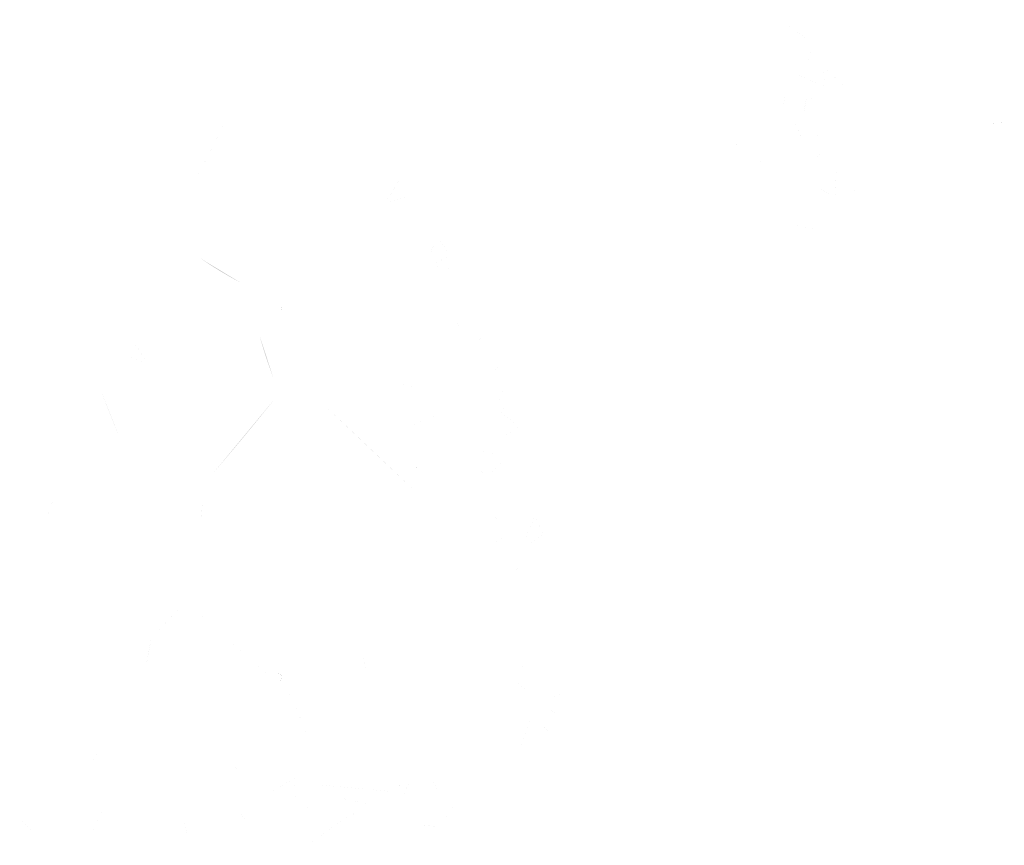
# Model space of a CAD drawing. Header units: inches. Extents: x -5.1 to 19.6, y 0 to 17.7.
# Tile 19 of 25: x 18.738 to 18.934, y 16.908 to 17.072. Entities that reach past the tile are written whole.
import ezdxf

# ---------------------------------------------------------------- set-up
doc = ezdxf.new("R2010")
doc.units = ezdxf.units.IN
doc.header["$MEASUREMENT"] = 0
doc.layers.add('PDF_Solid Fills', color=7, linetype='CONTINUOUS')

msp = doc.modelspace()

# ---------------------------------------------------------------- hatches: boundary and pattern name
at = {"layer": 'PDF_Solid Fills', "true_color": 0xffffff, "transparency": 33554559}
h = msp.add_hatch(color=7, dxfattribs=at)
h.paths.add_polyline_path([(18.89506, 17.06298, 0.001385), (18.89616, 17.06783)], flags=0)
h.paths.add_polyline_path([(18.89616, 17.06783, 0.001656), (18.8907, 17.07171)], flags=0)
h.paths.add_polyline_path([(18.8907, 17.07171, 0.009568), (18.89104, 17.07242)], flags=0)
h = msp.add_hatch(color=7, dxfattribs=at)
h.paths.add_polyline_path([(18.89809, 17.06341, 0.000726), (18.89895, 17.05891)], flags=0)
h.paths.add_polyline_path([(18.9028, 17.05891, 0.001178), (18.89809, 17.06341)], flags=0)
h = msp.add_hatch(color=7, dxfattribs=at)
h.paths.add_polyline_path([(18.89779, 17.05585, 0.001439), (18.89501, 17.05712)], flags=0)
h.paths.add_polyline_path([(18.89435, 17.05327, 0.005452), (18.89501, 17.05712)], flags=0)
h.paths.add_polyline_path([(18.89216, 17.06193, 0.001457), (18.89906, 17.059)], flags=0)
h = msp.add_hatch(color=7, dxfattribs=at)
h.paths.add_polyline_path([(18.8985, 17.04635, 0.001501), (18.89546, 17.04383)], flags=0)
h.paths.add_polyline_path([(18.89546, 17.04383, 0.000404), (18.90317, 17.0446)], flags=0)
h.paths.add_polyline_path([(18.8945, 17.02635, 0.000151), (18.89659, 17.03074)], flags=0)
h.paths.add_polyline_path([(18.89659, 17.03074, 0.001871), (18.89206, 17.03172)], flags=0)
h.paths.add_polyline_path([(18.89521, 17.03585), (18.89106, 17.03585)], flags=0)
h.paths.add_polyline_path([(18.88563, 17.04403, 0.001609), (18.88873, 17.04668)], flags=0)
h.paths.add_polyline_path([(18.88136, 17.0477, 0.004999), (18.87896, 17.04653)], flags=0)
h.paths.add_polyline_path([(18.89079, 17.05849, 0.000845), (18.88961, 17.04795)], flags=0)
h.paths.add_polyline_path([(18.89442, 17.04812, 0.003813), (18.89269, 17.05181)], flags=0)
h.paths.add_polyline_path([(18.89442, 17.04812, 0.000465), (18.89904, 17.05018)], flags=0)
h.paths.add_polyline_path([(18.90325, 17.04885), (18.90313, 17.04889)], flags=0)
h.paths.add_polyline_path([(18.90296, 17.03818, 0.001133), (18.90688, 17.03866)], flags=0)
h.paths.add_polyline_path([(18.90067, 17.03701, 0.001833), (18.89746, 17.03895)], flags=0)
h.paths.add_polyline_path([(18.90067, 17.03701, 0.002005), (18.90096, 17.04341)], flags=0)
h = msp.add_hatch(color=7, dxfattribs=at)
h.paths.add_polyline_path([(18.77437, 17.02495, 0.030107), (18.78237, 17.02012)], flags=0)
h.paths.add_polyline_path([(18.77979, 17.05293, 0.000481), (18.77337, 17.04045)], flags=0)
at = {"layer": 'PDF_Solid Fills', "transparency": 33554559}
h = msp.add_hatch(color=256, dxfattribs=at)
h.paths.add_polyline_path([(18.93435, 17.05217, 0.004017), (18.93417, 17.053)], flags=0)
h.paths.add_polyline_path([(18.93435, 17.05217, 0.006691), (18.93219, 17.05156)], flags=0)
h.paths.add_polyline_path([(18.93198, 17.05273, 0.012979), (18.93219, 17.05156)], flags=0)
h = msp.add_hatch(color=256, dxfattribs=at)
h.paths.add_polyline_path([(18.89546, 17.04383, 0.000404), (18.90317, 17.0446)], flags=0)
h.paths.add_polyline_path([(18.8985, 17.04635, 0.001501), (18.89546, 17.04383)], flags=0)
h = msp.add_hatch(color=256, dxfattribs=at)
h.paths.add_polyline_path([(18.90097, 17.0434, 0.000432), (18.90068, 17.03703)], flags=0)
h.paths.add_polyline_path([(18.89745, 17.03896, 0.005046), (18.90068, 17.03703)], flags=0)
at = {"layer": 'PDF_Solid Fills', "true_color": 0xffffff, "transparency": 33554559}
h = msp.add_hatch(color=7, dxfattribs=at)
h.paths.add_polyline_path([(18.81436, 17.04102, 0.002856), (18.81103, 17.03587)], flags=0)
h.paths.add_polyline_path([(18.81569, 17.03727, 0.003143), (18.81103, 17.03587)], flags=0)
h.paths.add_polyline_path([(18.79642, 17.03052, 0.000043), (18.80642, 17.01635)], flags=0)
at = {"layer": 'PDF_Solid Fills', "transparency": 33554559}
h = msp.add_hatch(color=256, dxfattribs=at)
h.paths.add_polyline_path([(18.81244, 17.02846, 0.004012), (18.81356, 17.02763)], flags=0)
h.paths.add_polyline_path([(18.8135, 17.02957, 0.007071), (18.81244, 17.02846)], flags=0)
at = {"layer": 'PDF_Solid Fills', "true_color": 0xffffff, "transparency": 33554559}
h = msp.add_hatch(color=7, dxfattribs=at)
h.paths.add_polyline_path([(18.82419, 17.02547, 0.002281), (18.82148, 17.02933)], flags=0)
h.paths.add_polyline_path([(18.82031, 17.02366, 0.003163), (18.82419, 17.02547)], flags=0)
h.paths.add_polyline_path([(18.82525, 17.02258, 0.001034), (18.82031, 17.02366)], flags=0)
h.paths.add_polyline_path([(18.81919, 17.02356, 0.00141), (18.82148, 17.02933)], flags=0)
at = {"layer": 'PDF_Solid Fills', "transparency": 33554559}
h = msp.add_hatch(color=256, dxfattribs=at)
h.paths.add_polyline_path([(18.78967, 17.01591, 0.011222), (18.79082, 17.01506)], flags=0)
h.paths.add_polyline_path([(18.79082, 17.01506, 0.007873), (18.78986, 17.01381)], flags=0)
at = {"layer": 'PDF_Solid Fills', "true_color": 0xffffff, "transparency": 33554559}
h = msp.add_hatch(color=7, dxfattribs=at)
h.paths.add_polyline_path([(18.82531, 17.01224, 0.008129), (18.82623, 17.01099)], flags=0)
h.paths.add_polyline_path([(18.82623, 17.01099, 0.00102), (18.82785, 17.01224)], flags=0)
h.paths.add_polyline_path([(18.8287, 17.00787, 0.003454), (18.83081, 17.00947)], flags=0)
h.paths.add_polyline_path([(18.83152, 17.00162, 0.003448), (18.83445, 17.00408)], flags=0)
h.paths.add_polyline_path([(18.83152, 17.00162, 0.000588), (18.83645, 17.00014)], flags=0)
h.paths.add_polyline_path([(18.83318, 16.99731, 0.000904), (18.83645, 17.00014)], flags=0)
h.paths.add_polyline_path([(18.83318, 16.99731, 0.001934), (18.83562, 16.99558)], flags=0)
h.paths.add_polyline_path([(18.83562, 16.99558, 0.001244), (18.83391, 16.99451)], flags=0)
h.paths.add_polyline_path([(18.83785, 16.99145, 0.002475), (18.83391, 16.99451)], flags=0)
h.paths.add_polyline_path([(18.83364, 16.98885, 0.001545), (18.83785, 16.99145)], flags=0)
h.paths.add_polyline_path([(18.81064, 16.9897, 0.000154), (18.80958, 16.98741)], flags=0)
h.paths.add_polyline_path([(18.80831, 17.00983, 0.000255), (18.80735, 17.01243)], flags=0)
at = {"layer": 'PDF_Solid Fills', "transparency": 33554559}
h = msp.add_hatch(color=256, dxfattribs=at)
h.paths.add_polyline_path([(18.82623, 17.01099, 0.00102), (18.82785, 17.01224)], flags=0)
h.paths.add_polyline_path([(18.82531, 17.01224, 0.008129), (18.82623, 17.01099)], flags=0)
at = {"layer": 'PDF_Solid Fills', "true_color": 0xffffff, "transparency": 33554559}
h = msp.add_hatch(color=7, dxfattribs=at)
h.paths.add_polyline_path([(18.77713, 16.98245, 0.008645), (18.78938, 16.99724)], flags=0)
h.paths.add_polyline_path([(18.75827, 16.98932, 0.005053), (18.75444, 16.99893)], flags=0)
h.paths.add_polyline_path([(18.76304, 17.00418, 0.002162), (18.75986, 17.00566)], flags=0)
h.paths.add_polyline_path([(18.76356, 17.00468, 0.014991), (18.76304, 17.00418)], flags=0)
h.paths.add_polyline_path([(18.76356, 17.00468, 0.003459), (18.76127, 17.00799)], flags=0)
h.paths.add_polyline_path([(18.78611, 17.0097, 0.025654), (18.78888, 17.00128)], flags=0)
h = msp.add_hatch(color=7, dxfattribs=at)
h.paths.add_polyline_path([(18.81365, 16.99847, 0.000811), (18.81549, 17.00045)], flags=0)
h.paths.add_polyline_path([(18.81549, 17.00045, 0.002627), (18.81709, 16.99866)], flags=0)
at = {"layer": 'PDF_Solid Fills', "transparency": 33554559}
h = msp.add_hatch(color=256, dxfattribs=at)
h.paths.add_polyline_path([(18.81549, 17.00045, 0.002627), (18.81709, 16.99866)], flags=0)
h.paths.add_polyline_path([(18.81365, 16.99847, 0.000811), (18.81549, 17.00045)], flags=0)
at = {"layer": 'PDF_Solid Fills', "true_color": 0xffffff, "transparency": 33554559}
h = msp.add_hatch(color=7, dxfattribs=at)
h.paths.add_polyline_path([(18.80732, 16.94323, 0.006941), (18.80661, 16.94587)], flags=0)
h.paths.add_polyline_path([(18.77453, 16.97262, 0.007393), (18.77478, 16.97654)], flags=0)
h.paths.add_polyline_path([(18.81732, 16.97841, 0.001782), (18.79932, 16.99546)], flags=0)
h = msp.add_hatch(color=7, dxfattribs=at)
h.paths.add_polyline_path([(18.81643, 16.99168, 0.004781), (18.8168, 16.99063)], flags=0)
h.paths.add_polyline_path([(18.82168, 16.99397, 0.001022), (18.81643, 16.99168)], flags=0)
at = {"layer": 'PDF_Solid Fills', "transparency": 33554559}
h = msp.add_hatch(color=256, dxfattribs=at)
h.paths.add_polyline_path([(18.83475, 16.98464, 0.001921), (18.83088, 16.98122)], flags=0)
h.paths.add_polyline_path([(18.82861, 16.98685, 0.000776), (18.83088, 16.98122)], flags=0)
h.paths.add_polyline_path([(18.83452, 16.98576, 0.000621), (18.82861, 16.98685)], flags=0)
at = {"layer": 'PDF_Solid Fills', "true_color": 0xffffff, "transparency": 33554559}
h = msp.add_hatch(color=7, dxfattribs=at)
h.paths.add_polyline_path([(18.81791, 16.98485, 0.007071), (18.81685, 16.98375)], flags=0)
h.paths.add_polyline_path([(18.81685, 16.98375, 0.004012), (18.81797, 16.98292)], flags=0)
at = {"layer": 'PDF_Solid Fills', "transparency": 33554559}
h = msp.add_hatch(color=256, dxfattribs=at)
h.paths.add_polyline_path([(18.81685, 16.98375, 0.004012), (18.81797, 16.98292)], flags=0)
h.paths.add_polyline_path([(18.81791, 16.98485, 0.007071), (18.81685, 16.98375)], flags=0)
at = {"layer": 'PDF_Solid Fills', "true_color": 0xffffff, "transparency": 33554559}
h = msp.add_hatch(color=7, dxfattribs=at)
h.paths.add_polyline_path([(18.74633, 16.97022, 0.000508), (18.74379, 16.97312)], flags=0)
h.paths.add_polyline_path([(18.74379, 16.97312, 0.002358), (18.74506, 16.9768)], flags=0)
h.paths.add_polyline_path([(18.74506, 16.9768, 0.002698), (18.74883, 16.97539)], flags=0)
h = msp.add_hatch(color=7, dxfattribs=at)
h.paths.add_polyline_path([(18.83451, 16.96942, 0.004941), (18.83289, 16.96817)], flags=0)
h.paths.add_polyline_path([(18.83597, 16.96211, 0.005885), (18.83797, 16.96346)], flags=0)
h.paths.add_polyline_path([(18.83539, 16.94979, 0.000067), (18.83941, 16.95665)], flags=0)
h.paths.add_polyline_path([(18.83287, 16.97429, 0.00068), (18.83451, 16.96942)], flags=0)
h = msp.add_hatch(color=7, dxfattribs=at)
h.paths.add_polyline_path([(18.8391, 16.9676, 0.002626), (18.84271, 16.97012)], flags=0)
h.paths.add_polyline_path([(18.83848, 16.96787, 0.001491), (18.84088, 16.9736)], flags=0)
h.paths.add_polyline_path([(18.84088, 16.9736, 0.002694), (18.84271, 16.97012)], flags=0)
h = msp.add_hatch(color=7, dxfattribs=at)
h.paths.add_polyline_path([(18.76365, 16.94428, 0.00594), (18.76461, 16.94938)], flags=0)
h.paths.add_polyline_path([(18.76461, 16.94938, 0.000925), (18.77155, 16.9567)], flags=0)
h.paths.add_polyline_path([(18.77155, 16.9567, 0.000074), (18.79384, 16.93655)], flags=0)
h.paths.add_polyline_path([(18.79311, 16.93415, 0.003383), (18.79384, 16.93655)], flags=0)
h.paths.add_polyline_path([(18.79311, 16.93415, 0.001895), (18.79561, 16.93286)], flags=0)
h.paths.add_polyline_path([(18.79561, 16.93286, 0.000818), (18.79521, 16.92949)], flags=0)
h = msp.add_hatch(color=7, dxfattribs=at)
h.paths.add_polyline_path([(18.83703, 16.94094, 0.002191), (18.83863, 16.94383)], flags=0)
h.paths.add_polyline_path([(18.83703, 16.94094, 0.001683), (18.83999, 16.93833)], flags=0)
h.paths.add_polyline_path([(18.84049, 16.93429, 0.001957), (18.83776, 16.93565)], flags=0)
h.paths.add_polyline_path([(18.84049, 16.93429, 0.001464), (18.83778, 16.92661)], flags=0)
h.paths.add_polyline_path([(18.83165, 16.93573, 0.00197), (18.83165, 16.94367)], flags=0)
at = {"layer": 'PDF_Solid Fills', "transparency": 33554559}
h = msp.add_hatch(color=256, dxfattribs=at)
h.paths.add_polyline_path([(18.78967, 16.94253, 0.011222), (18.79082, 16.94167)], flags=0)
h.paths.add_polyline_path([(18.79082, 16.94167, 0.007873), (18.78986, 16.94042)], flags=0)
at = {"layer": 'PDF_Solid Fills', "true_color": 0xffffff, "transparency": 33554559}
h = msp.add_hatch(color=7, dxfattribs=at)
h.paths.add_polyline_path([(18.84383, 16.93056, 0.011386), (18.84245, 16.93214)], flags=0)
h.paths.add_polyline_path([(18.84574, 16.93381, 0.002108), (18.84245, 16.93214)], flags=0)
h.paths.add_polyline_path([(18.84251, 16.93641, 0.001894), (18.84574, 16.93381)], flags=0)
h.paths.add_polyline_path([(18.84614, 16.93837, 0.001254), (18.84251, 16.93641)], flags=0)
h = msp.add_hatch(color=7, dxfattribs=at)
h.paths.add_polyline_path([(18.78399, 16.91245, 0.002495), (18.78141, 16.91553)], flags=0)
h.paths.add_polyline_path([(18.8073, 16.91653, 0.002409), (18.80255, 16.91751)], flags=0)
h.paths.add_polyline_path([(18.74149, 16.91063, 0.003556), (18.73843, 16.91334)], flags=0)
h.paths.add_polyline_path([(18.75453, 16.92772, 0.001813), (18.75286, 16.92457)], flags=0)
h.paths.add_polyline_path([(18.77518, 16.92188, 0.000421), (18.7767, 16.92438)], flags=0)
h.paths.add_polyline_path([(18.78051, 16.92528, 0.000303), (18.77576, 16.92126)], flags=0)
h.paths.add_polyline_path([(18.78051, 16.92528, 0.001368), (18.78211, 16.92259)], flags=0)
h.paths.add_polyline_path([(18.78211, 16.92259), (18.78949, 16.92259)], flags=0)
h.paths.add_polyline_path([(18.78778, 16.91942, 0.000302), (18.78949, 16.92259)], flags=0)
h.paths.add_polyline_path([(18.78778, 16.91942, 0.001932), (18.78843, 16.91865)], flags=0)
h.paths.add_polyline_path([(18.79303, 16.92155, 0.001689), (18.78843, 16.91865)], flags=0)
h.paths.add_polyline_path([(18.79303, 16.92155, 0.000828), (18.79361, 16.91553)], flags=0)
h.paths.add_polyline_path([(18.79361, 16.91553, 0.000126), (18.79918, 16.91597)], flags=0)
h.paths.add_polyline_path([(18.79586, 16.9204, 0.000649), (18.81282, 16.91884)], flags=0)
h.paths.add_polyline_path([(18.81507, 16.92117, 0.003719), (18.81282, 16.91884)], flags=0)
h.paths.add_polyline_path([(18.81586, 16.9207, 0.005705), (18.81507, 16.92117)], flags=0)
h.paths.add_polyline_path([(18.81586, 16.9207, 0.004498), (18.81478, 16.91767)], flags=0)
h.paths.add_polyline_path([(18.81628, 16.91484), (18.82168, 16.91484)], flags=0)
h.paths.add_polyline_path([(18.82043, 16.92128, 0.001894), (18.82222, 16.91807)], flags=0)
h.paths.add_polyline_path([(18.82222, 16.91807, 0.000076), (18.82509, 16.92228)], flags=0)
h.paths.add_polyline_path([(18.82555, 16.91695, 0.000633), (18.82182, 16.91192)], flags=0)
h.paths.add_polyline_path([(18.81776, 16.9122, 0.004596), (18.82182, 16.91192)], flags=0)
h.paths.add_polyline_path([(18.80505, 16.9149, 0.000765), (18.80322, 16.9103)], flags=0)
h.paths.add_polyline_path([(18.7957, 16.90817, 0.000849), (18.80505, 16.9149)], flags=0)
h.paths.add_polyline_path([(18.77189, 16.91003, 0.004929), (18.77109, 16.91299)], flags=0)
h.paths.add_polyline_path([(18.75539, 16.91195), (18.75539, 16.91482)], flags=0)
h.paths.add_polyline_path([(18.75476, 16.91495, 0.000972), (18.75274, 16.91074)], flags=0)
h = msp.add_hatch(color=7, dxfattribs=at)
h.paths.add_polyline_path([(18.81365, 16.92509, 0.000811), (18.81549, 16.92707)], flags=0)
h.paths.add_polyline_path([(18.81709, 16.92525, 0.002421), (18.81549, 16.92707)], flags=0)
at = {"layer": 'PDF_Solid Fills', "transparency": 33554559}
h = msp.add_hatch(color=256, dxfattribs=at)
h.paths.add_polyline_path([(18.81709, 16.92525, 0.002421), (18.81549, 16.92707)], flags=0)
h.paths.add_polyline_path([(18.81365, 16.92509, 0.000811), (18.81549, 16.92707)], flags=0)

doc.saveas('drawing.dxf')
